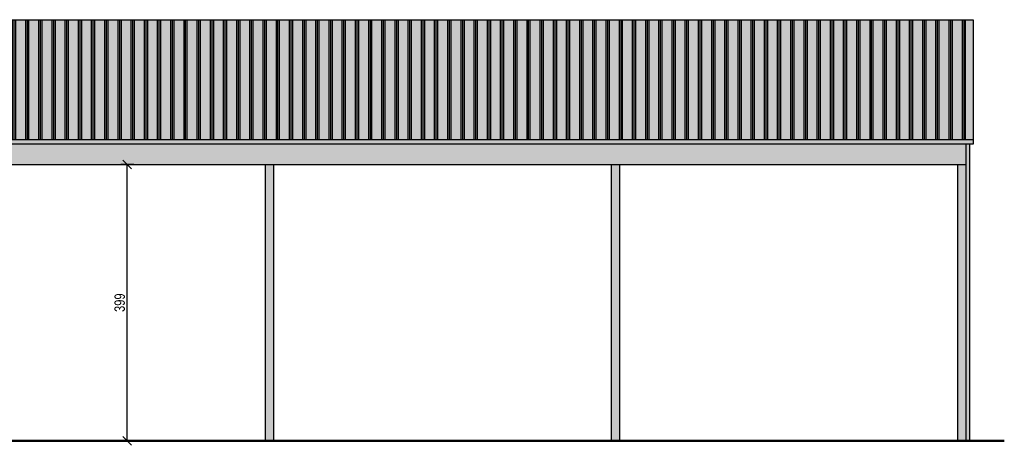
# Model space of a CAD drawing. Header units: centimetres. Extents: x 0 to 55409, y -2708 to 14680.
# Tile 173 of 215: x 51212 to 52634, y 3113 to 3726. Entities that reach past the tile are written whole.
import ezdxf

# ---------------------------------------------------------------- set-up
doc = ezdxf.new("R2010")
doc.units = ezdxf.units.CM
doc.header["$LTSCALE"] = 0.01
for name, color, linetype in [('A-ELEWACJE', 3, 'Continuous'), ('A-Elewacje_wypełnienia', 7, 'Continuous'), ('CKWYMIAR', 3, 'Continuous')]:
    doc.layers.add(name, color=color, linetype=linetype)
doc.styles.get("Standard").update_dxf_attribs({"font": 'ic-simplex.shx', "width": 0.8})
doc.dimstyles.new('Kopia2 CADKON cm', dxfattribs={"dimscale": 5, "dimtxt": 3, "dimasz": 2.5, "dimexe": 1.8, "dimexo": 5, "dimgap": 0.6, "dimtad": 1, "dimrnd": 0.5, "dimtxsty": 'Standard', "dimblk1": 'OBLIQUE', "dimblk2": 'OBLIQUE', "dimsah": 1, "dimcen": 2.5, "dimadec": 1, "dimazin": 2, "dimtfac": 1, "dimtix": 1, "dimtmove": 2, "dimatfit": 3, "dimldrblk": 'OPEN30', "dimfxl": 2, "dimfxlon": 1, "dimtfill": 1, "dimtolj": 1, "dimarcsym": 0})

# ---------------------------------------------------------------- blocks, each defined once
blk = doc.blocks.new('_OBLIQUE')
at = {"color": 0, "linetype": 'ByBlock'}
blk.add_line((-0.5, -0.5), (0.5, 0.5), dxfattribs=at)
blk = doc.blocks.new('*D293')
at = {"layer": 'CKWYMIAR', "color": 0, "lineweight": -2}
for p, q in [((51377, 3517.6), (51358, 3517.6)), ((51367, 3118.8), (51367, 3517.6)), ((51377, 3118.8), (51358, 3118.8))]:
    blk.add_line(p, q, dxfattribs=at)
at = {"layer": 'CKWYMIAR', "color": 0, "lineweight": -2, "xscale": 12.5, "yscale": 12.5, "zscale": 12.5}
for p, rotation in [((51367, 3517.6), 90), ((51367, 3118.8), 270)]:
    blk.add_blockref('_OBLIQUE', p, dxfattribs=dict(at, rotation=rotation))
at = {"layer": 'CKWYMIAR', "color": 0, "lineweight": -3, "insert": (51356.5, 3318.2), "char_height": 15, "attachment_point": 5, "rotation": 90, "bg_fill": 3, "box_fill_scale": 1.1, "bg_fill_color": 256, "bg_fill_true_color": 13158600, "bg_fill_transparency": 0}
blk.add_mtext('\\A1;399', dxfattribs=at)
blk = doc.blocks.new('_Open30')
at = {"color": 0, "linetype": 'ByBlock', "lineweight": -2}
for p, q in [((-1, 0.27), (0, 0)), ((0, 0), (-1, -0.27)), ((0, 0), (-1, 0))]:
    blk.add_line(p, q, dxfattribs=at)

msp = doc.modelspace()

# ---------------------------------------------------------------- hatches: boundary and pattern name
at = {"layer": 'A-Elewacje_wypełnienia'}
h = msp.add_hatch(dxfattribs=at)
h.set_pattern_fill('GLASS_FLAT', color=256, scale=3, angle=90)
h.set_pattern_definition([(90, (0, 1000), (-19.05, -3e-15), []), (90, (-2.381, 1000), (-19.05, -3e-15), []), (90, (-4.762, 1000), (-19.05, -3e-15), [])])
h.paths.add_polyline_path([(52588.82, 3553.311), (52588.82, 3726.406), (49556.82, 3726.406), (49556.82, 3553.311)])
at = {"layer": 'A-Elewacje_wypełnienia', "true_color": 0x383e42}
h = msp.add_hatch(color=250, dxfattribs=at)
h.dxf.hatch_style = 1
h.paths.add_polyline_path([(52588.82, 3547.099), (52588.82, 3726.406), (49556.82, 3726.406), (49556.82, 3547.099)])
h = msp.add_hatch(color=250, dxfattribs=at)
h.dxf.hatch_style = 1
h.paths.add_polyline_path([(52583.82, 3547.099), (51083.82, 3547.099), (51083.82, 3517.625), (52583.82, 3517.625)])
h = msp.add_hatch(color=250, dxfattribs=at)
h.dxf.hatch_style = 1
h.paths.add_polyline_path([(51578.82, 3517.625), (51566.82, 3517.625), (51566.82, 3118.769), (51578.82, 3118.769)])
h = msp.add_hatch(color=250, dxfattribs=at)
h.dxf.hatch_style = 1
h.paths.add_polyline_path([(52078.82, 3517.625), (52066.82, 3517.625), (52066.82, 3118.769), (52078.82, 3118.769)])
h = msp.add_hatch(color=250, dxfattribs=at)
h.dxf.hatch_style = 1
h.paths.add_polyline_path([(52583.82, 3517.625), (52566.82, 3517.625), (52566.82, 3118.769), (52583.82, 3118.769)])

# ---------------------------------------------------------------- linework, layer by layer
at = {"layer": 'A-ELEWACJE'}
for p, q in [((52588.82, 3553.311), (49556.82, 3553.311)), ((52578.82, 3118.769), (52578.82, 3547.099)), ((52583.82, 3118.769), (52583.82, 3547.099)), ((51083.82, 3517.625), (52578.82, 3517.625)), ((51566.82, 3118.769), (51566.82, 3517.625)), ((51578.82, 3118.769), (51578.82, 3517.625)), ((52066.82, 3118.769), (52066.82, 3517.625)), ((52078.82, 3118.769), (52078.82, 3517.625)), ((52566.82, 3118.769), (52566.82, 3517.625))]:
    msp.add_line(p, q, dxfattribs=at)
at = {"layer": 'A-ELEWACJE', "color": 1, "lineweight": 50}
msp.add_line((49300.617, 3118.769), (52633.82, 3118.769), dxfattribs=at)
at = {"layer": 'A-ELEWACJE'}
msp.add_lwpolyline([(49556.82, 3726.406), (52588.82, 3726.406), (52588.82, 3547.099), (49556.82, 3547.099)], close=True, dxfattribs=at)

# ---------------------------------------------------------------- next in the draw order: dimensions: what is measured, and where the dimension line sits
at = {"layer": 'CKWYMIAR', "lineweight": -3}
dim = msp.add_linear_dim(base=(51367.036, 3517.625), p1=(51566.82, 3118.769), p2=(51566.82, 3517.625), angle=90, dimstyle='Kopia2 CADKON cm', override={"dimtxt": 3, "dimfxl": 2, "dimfxlon": 1, "dimtfill": 1, "dimtfillclr": 0}, dxfattribs=at)
dim.commit()
dim.dimension.update_dxf_attribs({"geometry": '*D293', "text_midpoint": (51356.536, 3318.197)})

doc.saveas('drawing.dxf')
